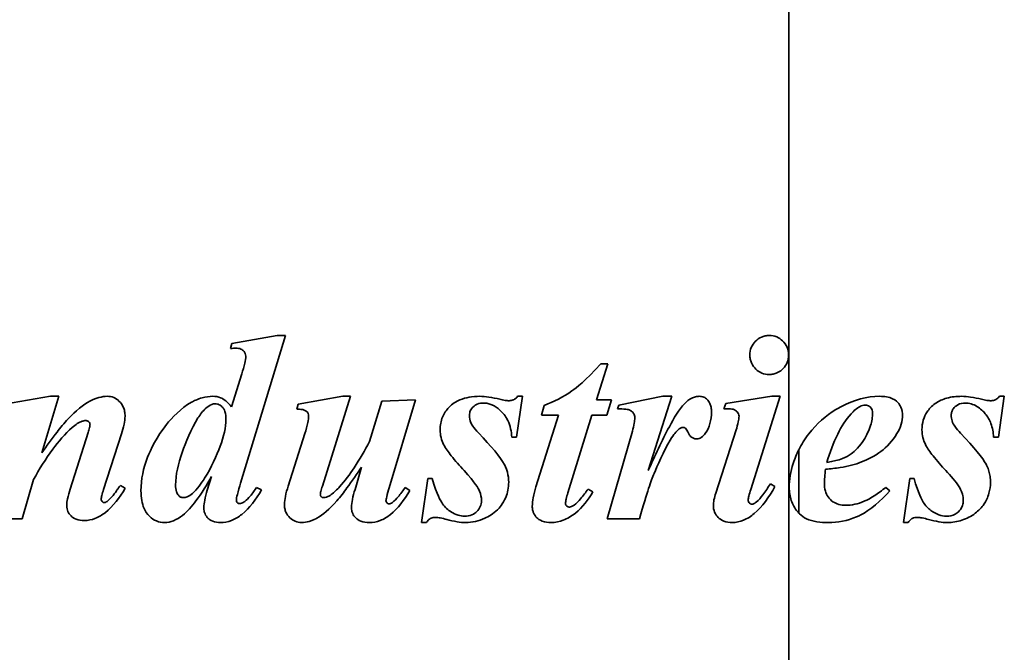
# Model space of a CAD drawing. Header units: millimetres. Extents: x 260 to 580, y 182 to 412.
# Tile 5 of 7: x 422 to 504, y 306 to 359. Entities that reach past the tile are written whole.
import ezdxf

# ---------------------------------------------------------------- set-up
doc = ezdxf.new("R2010")
doc.units = ezdxf.units.MM
doc.header["$LTSCALE"] = 2
doc.layers.add('Krawędzie widoczne(ISO)', color=7, linetype='Continuous', lineweight=35, true_color=0x262659)

msp = doc.modelspace()

# ---------------------------------------------------------------- linework, layer by layer
at = {"layer": 'Krawędzie widoczne(ISO)'}
for p, q in [((486.067, 246.9), (486.067, 361.9)), ((439.472, 332.068), (439.374, 331.639)), ((443.271, 332.73), (439.472, 332.068)), ((440.208, 320.365), (443.958, 332.73)), ((443.958, 332.73), (443.271, 332.73)), ((469.987, 327.338), (470.931, 330.352)), ((470.931, 330.352), (470.33, 330.352)), ((440.306, 329.519), (439.448, 326.774)), ((424.301, 327.644), (420.465, 326.982)), ((423.566, 322.901), (424.999, 327.644)), ((424.999, 327.644), (424.301, 327.644)), ((448.749, 327.644), (445.012, 326.982)), ((447.046, 320.132), (449.411, 327.644)), ((449.411, 327.644), (448.749, 327.644)), ((452.034, 327.24), (450.992, 323.857)), ((454.84, 327.338), (452.034, 327.24)), ((452.634, 319.985), (454.84, 327.338)), ((463.296, 324.225), (463.786, 327.644)), ((463.786, 327.644), (463.382, 327.644)), ((471.225, 327.338), (469.987, 327.338)), ((470.845, 326.063), (471.225, 327.338)), ((475.539, 327.644), (471.838, 326.909)), ((474.313, 321.431), (476.274, 327.644)), ((476.274, 327.644), (475.539, 327.644)), ((480.784, 327.031), (480.637, 326.59)), ((484.656, 327.644), (480.784, 327.031)), ((482.879, 319.838), (485.342, 327.644)), ((485.342, 327.644), (484.656, 327.644)), ((503.602, 324.225), (504.092, 327.644)), ((504.092, 327.644), (503.688, 327.644)), ((445.012, 326.982), (444.914, 326.566)), ((465.588, 326.884), (465.379, 326.063)), ((471.838, 326.909), (471.74, 326.59)), ((466.789, 326.063), (464.914, 320.071)), ((465.379, 326.063), (466.789, 326.063)), ((467.585, 319.568), (469.595, 326.063)), ((469.595, 326.063), (470.845, 326.063)), ((427.45, 324.617), (425.943, 319.874)), ((445.588, 324.544), (444.191, 320.12)), ((472.977, 324.715), (470.869, 317.387)), ((481.654, 324.825), (479.963, 319.544)), ((428.737, 319.838), (430.244, 324.495)), ((462.892, 324.225), (463.296, 324.225)), ((503.198, 324.225), (503.602, 324.225)), ((486.895, 317.867), (486.895, 323.156)), ((450.33, 321.725), (449.779, 319.85)), ((421.936, 317.387), (422.892, 320.671)), ((437.769, 320.928), (437.414, 319.801)), ((455.882, 320.769), (455.342, 317.08)), ((456.237, 320.769), (455.882, 320.769)), ((496.188, 320.769), (495.649, 317.08)), ((496.543, 320.769), (496.188, 320.769)), ((430.563, 319.948), (430.146, 320.193)), ((441.948, 319.813), (441.543, 320.021)), ((454.362, 319.764), (453.982, 320.021)), ((469.668, 319.642), (469.276, 319.887)), ((484.901, 320.095), (484.521, 320.328)), ((494.509, 319.74), (494.178, 320.021)), ((419.105, 317.387), (421.936, 317.387)), ((470.869, 317.387), (473.578, 317.387)), ((455.342, 317.08), (455.747, 317.08)), ((495.649, 317.08), (496.053, 317.08))]:
    msp.add_line(p, q, dxfattribs=at)
for points, knots in [([(484.423, 332.73), (484.311, 332.73), (484.199, 332.72), (483.982, 332.677), (483.879, 332.645), (483.592, 332.52), (483.42, 332.4), (483.119, 332.087), (483.005, 331.921), (482.843, 331.531), (482.806, 331.318), (482.806, 331.1)], [-0.2705875, -0.2705875, -0.2705875, -0.2705875, -0.2324986, -0.2324986, -0.1959224, -0.1959224, -0.1266498, -0.1266498, -0.0655334, -0.0655334, 0, 0, 0, 0]), ([(486.053, 331.1), (486.053, 331.214), (486.043, 331.327), (486, 331.546), (485.968, 331.65), (485.834, 331.961), (485.701, 332.137), (485.407, 332.421), (485.244, 332.532), (484.856, 332.693), (484.643, 332.73), (484.423, 332.73)], [-0.2497224, -0.2497224, -0.2497224, -0.2497224, -0.2185665, -0.2185665, -0.1886081, -0.1886081, -0.125867, -0.125867, -0.0657507, -0.0657507, 0, 0, 0, 0]), ([(439.374, 331.639), (439.453, 331.65), (439.534, 331.66), (439.68, 331.672), (439.749, 331.676), (439.816, 331.676)], [-0.04393338, -0.04393338, -0.04393338, -0.04393338, -0.0200449, -0.0200449, 0, 0, 0, 0]), ([(439.816, 331.676), (439.888, 331.676), (439.961, 331.67), (440.097, 331.644), (440.161, 331.625), (440.337, 331.548), (440.416, 331.48), (440.521, 331.368), (440.564, 331.306), (440.623, 331.165), (440.637, 331.091), (440.637, 331.014)], [-0.09500446, -0.09500446, -0.09500446, -0.09500446, -0.08154041, -0.08154041, -0.06926072, -0.06926072, -0.0457911, -0.0457911, -0.02303092, -0.02303092, 0, 0, 0, 0]), ([(440.637, 331.014), (440.637, 330.837), (440.599, 330.617), (440.489, 330.123), (440.396, 329.802), (440.306, 329.519)], [-0.1514235, -0.1514235, -0.1514235, -0.1514235, -0.0890625, -0.0890625, 0, 0, 0, 0]), ([(470.33, 330.352), (469.017, 328.902), (468.275, 328.342), (467.211, 327.592), (466.407, 327.197), (465.588, 326.884)], [-0.3903069, -0.3903069, -0.3903069, -0.3903069, -0.2631193, -0.2631193, 0, 0, 0, 0]), ([(482.806, 331.1), (482.806, 330.986), (482.816, 330.872), (482.86, 330.653), (482.893, 330.549), (483.034, 330.226), (483.175, 330.051), (483.461, 329.778), (483.625, 329.666), (484.006, 329.507), (484.212, 329.47), (484.423, 329.47)], [-0.2362142, -0.2362142, -0.2362142, -0.2362142, -0.2087291, -0.2087291, -0.182273, -0.182273, -0.123905, -0.123905, -0.0635215, -0.0635215, 0, 0, 0, 0]), ([(484.423, 329.47), (484.537, 329.47), (484.65, 329.48), (484.868, 329.524), (484.972, 329.556), (485.32, 329.707), (485.494, 329.862), (485.743, 330.122), (485.856, 330.287), (486.016, 330.673), (486.053, 330.884), (486.053, 331.1)], [-0.2116776, -0.2116776, -0.2116776, -0.2116776, -0.1918862, -0.1918862, -0.1728365, -0.1728365, -0.1256208, -0.1256208, -0.064899, -0.064899, 0, 0, 0, 0]), ([(429.056, 327.644), (428.819, 327.644), (428.584, 327.607), (427.998, 327.446), (427.712, 327.301), (427.046, 326.96), (426.415, 326.423), (425.759, 325.745)], [-0.3734194, -0.3734194, -0.3734194, -0.3734194, -0.3382784, -0.3382784, -0.2831867, -0.2831867, 0, 0, 0, 0]), ([(430.539, 325.977), (430.539, 326.113), (430.527, 326.249), (430.478, 326.506), (430.442, 326.627), (430.31, 326.928), (430.193, 327.097), (429.905, 327.372), (429.76, 327.471), (429.423, 327.612), (429.242, 327.644), (429.056, 327.644)], [-0.2604942, -0.2604942, -0.2604942, -0.2604942, -0.2163297, -0.2163297, -0.1753634, -0.1753634, -0.109322, -0.109322, -0.0559933, -0.0559933, 0, 0, 0, 0]), ([(437.892, 327.644), (437.59, 327.644), (437.293, 327.6), (436.61, 327.412), (436.284, 327.251), (435.222, 326.671), (434.441, 325.833), (433.194, 324.28), (432.67, 323.158), (432.07, 321.648), (431.874, 320.705), (431.874, 319.727)], [-0.631533, -0.631533, -0.631533, -0.631533, -0.6146819, -0.6146819, -0.5919295, -0.5919295, -0.4875929, -0.4875929, -0.2932344, -0.2932344, 0, 0, 0, 0]), ([(437.303, 326.651), (437.447, 326.778), (437.614, 326.897), (437.888, 326.998), (437.987, 327.019), (438.088, 327.019)], [-0.08778703, -0.08778703, -0.08778703, -0.08778703, -0.03025227, -0.03025227, 0, 0, 0, 0]), ([(439.448, 326.774), (439.3, 326.942), (439.131, 327.117), (438.795, 327.392), (438.661, 327.469), (438.327, 327.608), (438.112, 327.644), (437.892, 327.644)], [-0.1541819, -0.1541819, -0.1541819, -0.1541819, -0.1086805, -0.1086805, -0.0660616, -0.0660616, 0, 0, 0, 0]), ([(438.088, 327.019), (438.146, 327.019), (438.203, 327.013), (438.316, 326.986), (438.37, 326.967), (438.534, 326.885), (438.63, 326.802), (438.75, 326.663), (438.833, 326.561), (438.962, 326.162), (438.982, 325.933), (438.982, 325.72)], [-0.3822469, -0.3822469, -0.3822469, -0.3822469, -0.3204259, -0.3204259, -0.2591215, -0.2591215, -0.1253176, -0.1253176, -0.0637858, -0.0637858, 0, 0, 0, 0]), ([(460.208, 327.644), (459.909, 327.644), (459.607, 327.622), (459.051, 327.522), (458.794, 327.45), (458.229, 327.209), (457.922, 327.013), (457.409, 326.484), (457.226, 326.214), (456.959, 325.571), (456.899, 325.215), (456.899, 324.85)], [-0.5280186, -0.5280186, -0.5280186, -0.5280186, -0.4236021, -0.4236021, -0.3306328, -0.3306328, -0.2087673, -0.2087673, -0.109544, -0.109544, 0, 0, 0, 0]), ([(459.35, 326.063), (459.35, 326.127), (459.356, 326.19), (459.38, 326.314), (459.399, 326.373), (459.475, 326.549), (459.551, 326.654), (459.775, 326.875), (459.907, 326.945), (460.173, 327.053), (460.349, 327.08), (460.526, 327.08)], [-0.1314403, -0.1314403, -0.1314403, -0.1314403, -0.1201306, -0.1201306, -0.1091286, -0.1091286, -0.0860748, -0.0860748, -0.0532985, -0.0532985, 0, 0, 0, 0]), ([(461.887, 327.399), (461.587, 327.473), (461.276, 327.538), (460.721, 327.619), (460.46, 327.644), (460.208, 327.644)], [-0.1683019, -0.1683019, -0.1683019, -0.1683019, -0.0756802, -0.0756802, 0, 0, 0, 0]), ([(460.526, 327.08), (460.647, 327.08), (460.766, 327.068), (461.004, 327.018), (461.12, 326.98), (461.481, 326.824), (461.704, 326.666), (462.27, 326.149), (462.458, 325.822), (462.764, 325.176), (462.861, 324.701), (462.892, 324.225)], [-0.2880912, -0.2880912, -0.2880912, -0.2880912, -0.2707737, -0.2707737, -0.2531532, -0.2531532, -0.214338, -0.214338, -0.1429956, -0.1429956, 0, 0, 0, 0]), ([(462.683, 327.276), (462.57, 327.276), (462.448, 327.29), (462.188, 327.33), (462.033, 327.363), (461.887, 327.399)], [-0.07875493, -0.07875493, -0.07875493, -0.07875493, -0.04507721, -0.04507721, 0, 0, 0, 0]), ([(463.382, 327.644), (463.332, 327.576), (463.274, 327.513), (463.148, 327.409), (463.081, 327.369), (462.905, 327.295), (462.796, 327.276), (462.683, 327.276)], [-0.08274163, -0.08274163, -0.08274163, -0.08274163, -0.0573424, -0.0573424, -0.03369826, -0.03369826, 0, 0, 0, 0]), ([(477.328, 327.019), (476.907, 326.583), (476.43, 325.766), (475.465, 323.976), (474.825, 322.59), (474.313, 321.431)], [-0.6048118, -0.6048118, -0.6048118, -0.6048118, -0.3801535, -0.3801535, 0, 0, 0, 0]), ([(478.578, 327.644), (478.469, 327.644), (478.362, 327.631), (478.147, 327.578), (478.041, 327.538), (477.71, 327.373), (477.506, 327.204), (477.328, 327.019)], [-0.143511, -0.143511, -0.143511, -0.143511, -0.1109006, -0.1109006, -0.0771003, -0.0771003, 0, 0, 0, 0]), ([(479.595, 326.345), (479.595, 326.473), (479.586, 326.603), (479.544, 326.839), (479.514, 326.947), (479.4, 327.211), (479.314, 327.314), (479.159, 327.465), (479.065, 327.529), (478.837, 327.623), (478.709, 327.644), (478.578, 327.644)], [-0.1455186, -0.1455186, -0.1455186, -0.1455186, -0.12344, -0.12344, -0.1042322, -0.1042322, -0.073926, -0.073926, -0.0392503, -0.0392503, 0, 0, 0, 0]), ([(493.688, 327.644), (492.58, 327.644), (491.506, 327.341), (490.31, 326.708), (490.156, 326.62), (489.181, 326.029), (488.401, 325.373), (487.397, 324.062), (487.118, 323.598), (486.895, 323.156)], [-0.8479152, -0.8479152, -0.8479152, -0.8479152, -0.5350498, -0.5350498, -0.4875866, -0.4875866, -0.2230972, -0.2230972, -0.0862994, -0.0862994, -0.0862994, -0.0862994]), ([(495.575, 326.088), (495.575, 326.179), (495.569, 326.27), (495.541, 326.446), (495.52, 326.53), (495.436, 326.773), (495.354, 326.912), (495.164, 327.148), (495.014, 327.309), (494.435, 327.591), (494.062, 327.644), (493.688, 327.644)], [-0.5632281, -0.5632281, -0.5632281, -0.5632281, -0.4944779, -0.4944779, -0.4273413, -0.4273413, -0.2909812, -0.2909812, -0.1587182, -0.1587182, 0, 0, 0, 0]), ([(500.514, 327.644), (500.102, 327.644), (499.677, 327.603), (498.936, 327.398), (498.602, 327.253), (498.027, 326.831), (497.801, 326.587), (497.502, 326.139), (497.392, 325.913), (497.241, 325.4), (497.205, 325.13), (497.205, 324.85)], [-0.5203998, -0.5203998, -0.5203998, -0.5203998, -0.3828327, -0.3828327, -0.2688061, -0.2688061, -0.1667501, -0.1667501, -0.0839873, -0.0839873, 0, 0, 0, 0]), ([(499.656, 326.063), (499.656, 326.114), (499.66, 326.165), (499.675, 326.264), (499.687, 326.312), (499.735, 326.458), (499.784, 326.544), (499.917, 326.723), (500.035, 326.841), (500.399, 327.041), (500.618, 327.08), (500.833, 327.08)], [-0.2714717, -0.2714717, -0.2714717, -0.2714717, -0.2460131, -0.2460131, -0.2206939, -0.2206939, -0.1657494, -0.1657494, -0.0909283, -0.0909283, 0, 0, 0, 0]), ([(502.193, 327.399), (501.892, 327.473), (501.581, 327.538), (501.027, 327.619), (500.766, 327.644), (500.514, 327.644)], [-0.2365569, -0.2365569, -0.2365569, -0.2365569, -0.1067896, -0.1067896, 0, 0, 0, 0]), ([(500.833, 327.08), (500.997, 327.08), (501.16, 327.057), (501.484, 326.963), (501.641, 326.892), (502.091, 326.619), (502.341, 326.374), (502.696, 325.947), (502.853, 325.676), (503.101, 325.006), (503.172, 324.623), (503.198, 324.225)], [-0.4102138, -0.4102138, -0.4102138, -0.4102138, -0.3640041, -0.3640041, -0.3174728, -0.3174728, -0.2267256, -0.2267256, -0.1198881, -0.1198881, 0, 0, 0, 0]), ([(502.99, 327.276), (502.877, 327.276), (502.755, 327.29), (502.495, 327.33), (502.34, 327.363), (502.193, 327.399)], [-0.1107015, -0.1107015, -0.1107015, -0.1107015, -0.063168, -0.063168, 0, 0, 0, 0]), ([(503.688, 327.644), (503.644, 327.583), (503.596, 327.53), (503.491, 327.437), (503.436, 327.399), (503.254, 327.303), (503.122, 327.276), (502.99, 327.276)], [-0.1085809, -0.1085809, -0.1085809, -0.1085809, -0.0824196, -0.0824196, -0.0563222, -0.0563222, 0, 0, 0, 0]), ([(434.767, 320.205), (434.767, 321.073), (434.997, 322.031), (435.583, 323.725), (436.079, 324.953), (436.822, 326.117), (437.049, 326.424), (437.303, 326.651)], [-0.7931199, -0.7931199, -0.7931199, -0.7931199, -0.4160174, -0.4160174, -0.1023195, -0.1023195, 0, 0, 0, 0]), ([(444.914, 326.566), (445.047, 326.566), (445.204, 326.561), (445.446, 326.525), (445.517, 326.502), (445.651, 326.435), (445.711, 326.395), (445.814, 326.289), (445.842, 326.237), (445.883, 326.136), (445.894, 326.07), (445.894, 326.002)], [-0.0729486, -0.0729486, -0.0729486, -0.0729486, -0.05739529, -0.05739529, -0.0445564, -0.0445564, -0.03272107, -0.03272107, -0.02030351, -0.02030351, 0, 0, 0, 0]), ([(471.74, 326.59), (471.949, 326.59), (472.221, 326.585), (472.586, 326.543), (472.683, 326.519), (472.868, 326.432), (472.947, 326.377), (473.071, 326.248), (473.109, 326.187), (473.173, 326.018), (473.186, 325.91), (473.186, 325.806)], [-0.1527813, -0.1527813, -0.1527813, -0.1527813, -0.1115019, -0.1115019, -0.0814915, -0.0814915, -0.0542946, -0.0542946, -0.0312421, -0.0312421, 0, 0, 0, 0]), ([(479.08, 324.544), (479.255, 324.794), (479.382, 325.068), (479.558, 325.681), (479.595, 326.013), (479.595, 326.345)], [-0.1912572, -0.1912572, -0.1912572, -0.1912572, -0.0996119, -0.0996119, 0, 0, 0, 0]), ([(480.637, 326.59), (480.713, 326.594), (480.79, 326.597), (480.932, 326.601), (481, 326.602), (481.066, 326.602)], [-0.04264968, -0.04264968, -0.04264968, -0.04264968, -0.01977243, -0.01977243, 0, 0, 0, 0]), ([(481.066, 326.602), (481.146, 326.602), (481.228, 326.596), (481.377, 326.568), (481.446, 326.548), (481.618, 326.47), (481.69, 326.408), (481.792, 326.297), (481.833, 326.239), (481.886, 326.111), (481.899, 326.045), (481.899, 325.977)], [-0.09651136, -0.09651136, -0.09651136, -0.09651136, -0.08008407, -0.08008407, -0.06556902, -0.06556902, -0.04166378, -0.04166378, -0.02042714, -0.02042714, 0, 0, 0, 0]), ([(493.075, 326.247), (493.075, 326.074), (493.06, 325.903), (493.002, 325.552), (492.957, 325.373), (492.762, 324.757), (492.558, 324.362), (492.011, 323.428), (491.585, 323.054), (490.888, 322.536), (490.393, 322.29), (489.24, 322.117)], [-1.144438, -1.144438, -1.144438, -1.144438, -1.093114, -1.093114, -1.037066, -1.037066, -0.892517, -0.892517, -0.492057, -0.492057, 0, 0, 0, 0]), ([(489.24, 322.117), (489.486, 322.943), (489.786, 323.754), (490.47, 325.119), (490.84, 325.697), (491.274, 326.173)], [-0.5020267, -0.5020267, -0.5020267, -0.5020267, -0.2329896, -0.2329896, 0, 0, 0, 0]), ([(491.274, 326.173), (491.498, 326.422), (491.757, 326.66), (492.166, 326.865), (492.313, 326.909), (492.463, 326.909)], [-0.1843881, -0.1843881, -0.1843881, -0.1843881, -0.0632908, -0.0632908, 0, 0, 0, 0]), ([(492.463, 326.909), (492.527, 326.909), (492.592, 326.901), (492.712, 326.866), (492.767, 326.84), (492.853, 326.78), (492.91, 326.735), (492.997, 326.609), (493.025, 326.551), (493.066, 326.409), (493.075, 326.329), (493.075, 326.247)], [-0.1787696, -0.1787696, -0.1787696, -0.1787696, -0.1252055, -0.1252055, -0.0770811, -0.0770811, -0.0460279, -0.0460279, -0.0245701, -0.0245701, 0, 0, 0, 0]), ([(425.759, 325.745), (425.46, 325.425), (425.113, 324.989), (424.424, 324.096), (423.967, 323.467), (423.566, 322.901)], [-0.3370618, -0.3370618, -0.3370618, -0.3370618, -0.2082179, -0.2082179, 0, 0, 0, 0]), ([(426.127, 325.034), (426.413, 325.283), (426.69, 325.469), (427.04, 325.588), (427.141, 325.61), (427.242, 325.61)], [-0.1109771, -0.1109771, -0.1109771, -0.1109771, -0.0303299, -0.0303299, 0, 0, 0, 0]), ([(427.242, 325.61), (427.274, 325.61), (427.305, 325.607), (427.365, 325.593), (427.394, 325.583), (427.473, 325.543), (427.511, 325.51), (427.558, 325.46), (427.577, 325.432), (427.603, 325.369), (427.61, 325.337), (427.61, 325.303)], [-0.04171339, -0.04171339, -0.04171339, -0.04171339, -0.03606248, -0.03606248, -0.03060448, -0.03060448, -0.02029974, -0.02029974, -0.01005058, -0.01005058, 0, 0, 0, 0]), ([(430.244, 324.495), (430.333, 324.756), (430.411, 325.03), (430.509, 325.521), (430.539, 325.752), (430.539, 325.977)], [-0.150324, -0.150324, -0.150324, -0.150324, -0.0675111, -0.0675111, 0, 0, 0, 0]), ([(438.982, 325.72), (438.982, 325.049), (438.786, 324.267), (438.216, 322.717), (437.748, 321.656), (436.918, 320.336), (436.573, 319.871), (436.176, 319.519)], [-0.8060535, -0.8060535, -0.8060535, -0.8060535, -0.4691789, -0.4691789, -0.1591498, -0.1591498, 0, 0, 0, 0]), ([(445.894, 326.002), (445.894, 325.857), (445.861, 325.654), (445.757, 325.158), (445.668, 324.826), (445.588, 324.544)], [-0.1511816, -0.1511816, -0.1511816, -0.1511816, -0.0881669, -0.0881669, 0, 0, 0, 0]), ([(460.134, 324.556), (459.645, 325.069), (459.525, 325.312), (459.389, 325.637), (459.35, 325.846), (459.35, 326.063)], [-0.1056469, -0.1056469, -0.1056469, -0.1056469, -0.0651346, -0.0651346, 0, 0, 0, 0]), ([(473.186, 325.806), (473.186, 325.702), (473.163, 325.551), (473.092, 325.181), (473.031, 324.928), (472.977, 324.715)], [-0.112283, -0.112283, -0.112283, -0.112283, -0.0659778, -0.0659778, 0, 0, 0, 0]), ([(481.899, 325.977), (481.899, 325.833), (481.872, 325.662), (481.791, 325.278), (481.722, 325.04), (481.654, 324.825)], [-0.1174349, -0.1174349, -0.1174349, -0.1174349, -0.067618, -0.067618, 0, 0, 0, 0]), ([(495.11, 324.519), (495.257, 324.76), (495.385, 325.029), (495.538, 325.57), (495.575, 325.824), (495.575, 326.088)], [-0.1748317, -0.1748317, -0.1748317, -0.1748317, -0.0791018, -0.0791018, 0, 0, 0, 0]), ([(500.441, 324.556), (500.282, 324.722), (500.092, 324.934), (499.863, 325.259), (499.78, 325.401), (499.678, 325.746), (499.656, 325.901), (499.656, 326.063)], [-0.2136309, -0.2136309, -0.2136309, -0.2136309, -0.1120924, -0.1120924, -0.0484951, -0.0484951, 0, 0, 0, 0]), ([(422.892, 320.671), (423.363, 321.54), (423.895, 322.413), (424.969, 323.86), (425.517, 324.496), (426.127, 325.034)], [-0.5410213, -0.5410213, -0.5410213, -0.5410213, -0.2438956, -0.2438956, 0, 0, 0, 0]), ([(427.61, 325.303), (427.61, 325.219), (427.592, 325.117), (427.539, 324.889), (427.494, 324.745), (427.45, 324.617)], [-0.07008791, -0.07008791, -0.07008791, -0.07008791, -0.04067402, -0.04067402, 0, 0, 0, 0]), ([(456.899, 324.85), (456.899, 324.627), (456.921, 324.405), (457.021, 323.983), (457.094, 323.786), (457.193, 323.6)], [-0.1302216, -0.1302216, -0.1302216, -0.1302216, -0.0633391, -0.0633391, 0, 0, 0, 0]), ([(462.634, 320.45), (462.634, 320.736), (462.599, 321.018), (462.432, 321.646), (462.302, 321.89), (461.975, 322.512), (461.125, 323.496), (460.134, 324.556)], [-0.5496379, -0.5496379, -0.5496379, -0.5496379, -0.4993635, -0.4993635, -0.435213, -0.435213, 0, 0, 0, 0]), ([(473.578, 317.387), (474.25, 319.783), (474.518, 320.503), (475.026, 321.719), (475.633, 323.136), (476.446, 324.482), (476.662, 324.702), (476.849, 324.882), (476.923, 324.944), (476.997, 324.985)], [-0.2408427, -0.2408427, -0.2408427, -0.2408427, -0.1423866, -0.1423866, -0.0683953, -0.0683953, -0.0251893, -0.0251893, 0, 0, 0, 0]), ([(476.997, 324.985), (477.034, 325.003), (477.073, 325.02), (477.147, 325.04), (477.182, 325.046), (477.217, 325.046)], [-0.02300102, -0.02300102, -0.02300102, -0.02300102, -0.01054711, -0.01054711, 0, 0, 0, 0]), ([(477.217, 325.046), (477.242, 325.046), (477.266, 325.043), (477.314, 325.029), (477.337, 325.019), (477.377, 324.996), (477.399, 324.981), (477.478, 324.91), (477.576, 324.75), (477.731, 324.456), (477.783, 324.356), (477.935, 324.207), (478.003, 324.161), (478.168, 324.093), (478.262, 324.078), (478.357, 324.078)], [-0.4283524, -0.4283524, -0.4283524, -0.4283524, -0.3726332, -0.3726332, -0.3141802, -0.3141802, -0.2677275, -0.2677275, -0.0924054, -0.0924054, -0.0536833, -0.0536833, -0.0285995, -0.0285995, 0, 0, 0, 0]), ([(478.357, 324.078), (478.424, 324.078), (478.49, 324.087), (478.62, 324.127), (478.682, 324.157), (478.876, 324.282), (478.989, 324.41), (479.08, 324.544)], [-0.08928549, -0.08928549, -0.08928549, -0.08928549, -0.06920544, -0.06920544, -0.04851884, -0.04851884, 0, 0, 0, 0]), ([(497.205, 324.85), (497.205, 324.624), (497.228, 324.403), (497.329, 323.975), (497.404, 323.779), (497.499, 323.6)], [-0.1352118, -0.1352118, -0.1352118, -0.1352118, -0.0674239, -0.0674239, 0, 0, 0, 0]), ([(502.941, 320.45), (502.941, 320.612), (502.929, 320.771), (502.884, 321.088), (502.849, 321.242), (502.714, 321.691), (502.603, 321.901), (502.308, 322.462), (501.565, 323.353), (500.441, 324.556)], [-0.7646353, -0.7646353, -0.7646353, -0.7646353, -0.7233212, -0.7233212, -0.6818597, -0.6818597, -0.5981622, -0.5981622, 0, 0, 0, 0]), ([(450.992, 323.857), (450.602, 323.121), (450.171, 322.368), (449.348, 321.122), (448.936, 320.56), (448.492, 320.071)], [-0.4485668, -0.4485668, -0.4485668, -0.4485668, -0.1981582, -0.1981582, 0, 0, 0, 0]), ([(491.311, 321.872), (492.537, 322.206), (493.341, 322.709), (494.278, 323.412), (494.732, 323.901), (495.11, 324.519)], [-0.44997, -0.44997, -0.44997, -0.44997, -0.2450555, -0.2450555, 0, 0, 0, 0]), ([(457.193, 323.6), (457.348, 323.304), (457.582, 322.976), (458.149, 322.254), (458.536, 321.818), (458.896, 321.431)], [-0.2743039, -0.2743039, -0.2743039, -0.2743039, -0.158668, -0.158668, 0, 0, 0, 0]), ([(486.895, 323.156), (486.728, 322.824), (486.562, 322.441), (486.216, 321.367), (486.102, 320.696), (486.102, 320.009)], [-0.3386009, -0.3386009, -0.3386009, -0.3386009, -0.2061069, -0.2061069, 0, 0, 0, 0]), ([(497.499, 323.6), (497.657, 323.299), (497.895, 322.967), (498.459, 322.25), (498.849, 321.811), (499.203, 321.431)], [-0.320466, -0.320466, -0.320466, -0.320466, -0.1883813, -0.1883813, 0, 0, 0, 0]), ([(448.259, 318.906), (448.532, 319.215), (448.862, 319.653), (449.506, 320.529), (449.947, 321.163), (450.33, 321.725)], [-0.3247992, -0.3247992, -0.3247992, -0.3247992, -0.2041363, -0.2041363, 0, 0, 0, 0]), ([(458.896, 321.431), (459.859, 320.381), (460.087, 319.968), (460.301, 319.441), (460.355, 319.179), (460.355, 318.906)], [-0.1706382, -0.1706382, -0.1706382, -0.1706382, -0.0816881, -0.0816881, 0, 0, 0, 0]), ([(489.043, 320.352), (489.043, 320.526), (489.054, 320.71), (489.086, 321.1), (489.112, 321.326), (489.142, 321.541)], [-0.1178805, -0.1178805, -0.1178805, -0.1178805, -0.065804, -0.065804, 0, 0, 0, 0]), ([(489.142, 321.541), (489.543, 321.574), (489.964, 321.618), (490.673, 321.726), (491.005, 321.789), (491.311, 321.872)], [-0.3033639, -0.3033639, -0.3033639, -0.3033639, -0.132159, -0.132159, 0, 0, 0, 0]), ([(499.203, 321.431), (499.583, 321.016), (500.05, 320.483), (500.366, 319.985), (500.498, 319.765), (500.634, 319.286), (500.661, 319.1), (500.661, 318.906)], [-0.5760584, -0.5760584, -0.5760584, -0.5760584, -0.1548533, -0.1548533, -0.0580329, -0.0580329, 0, 0, 0, 0]), ([(435.355, 317.681), (435.747, 317.989), (436.131, 318.437), (436.938, 319.522), (437.386, 320.253), (437.769, 320.928)], [-0.4043017, -0.4043017, -0.4043017, -0.4043017, -0.2329621, -0.2329621, 0, 0, 0, 0]), ([(458.945, 317.607), (458.762, 317.607), (458.582, 317.639), (458.19, 317.764), (457.995, 317.866), (457.551, 318.137), (457.304, 318.365), (456.92, 318.895), (456.644, 319.372), (456.237, 320.769)], [-1.363936, -1.363936, -1.363936, -1.363936, -1.164611, -1.164611, -0.916809, -0.916809, -0.436536, -0.436536, 0, 0, 0, 0]), ([(459.031, 317.08), (459.307, 317.08), (459.58, 317.11), (460.123, 317.231), (460.386, 317.321), (460.953, 317.582), (461.345, 317.806), (461.826, 318.281), (462.145, 318.621), (462.55, 319.588), (462.634, 320.011), (462.634, 320.45)], [-1.565034, -1.565034, -1.565034, -1.565034, -1.181596, -1.181596, -0.793056, -0.793056, -0.314645, -0.314645, -0.131837, -0.131837, 0, 0, 0, 0]), ([(499.252, 317.607), (499.036, 317.607), (498.822, 317.652), (498.39, 317.813), (498.154, 317.941), (497.709, 318.273), (497.492, 318.5), (497.17, 319.012), (496.916, 319.49), (496.543, 320.769)], [-1.818058, -1.818058, -1.818058, -1.818058, -1.393995, -1.393995, -0.943185, -0.943185, -0.415038, -0.415038, 0, 0, 0, 0]), ([(499.338, 317.08), (499.746, 317.08), (500.15, 317.145), (500.924, 317.406), (501.32, 317.604), (501.934, 318.064), (502.189, 318.318), (502.548, 318.864), (502.705, 319.173), (502.896, 319.826), (502.941, 320.132), (502.941, 320.45)], [-0.8018296, -0.8018296, -0.8018296, -0.8018296, -0.583778, -0.583778, -0.3768681, -0.3768681, -0.2122458, -0.2122458, -0.0954341, -0.0954341, 0, 0, 0, 0]), ([(425.943, 319.874), (425.864, 319.617), (425.785, 319.333), (425.695, 318.888), (425.661, 318.675), (425.661, 318.49)], [-0.1371871, -0.1371871, -0.1371871, -0.1371871, -0.0556185, -0.0556185, 0, 0, 0, 0]), ([(427.132, 317.252), (427.439, 317.252), (427.735, 317.311), (428.336, 317.541), (428.626, 317.718), (429.531, 318.429), (430.088, 319.163), (430.563, 319.948)], [-0.4924265, -0.4924265, -0.4924265, -0.4924265, -0.3888246, -0.3888246, -0.2752162, -0.2752162, 0, 0, 0, 0]), ([(428.541, 319.041), (428.541, 319.118), (428.567, 319.239), (428.63, 319.493), (428.687, 319.682), (428.737, 319.838)], [-0.07774042, -0.07774042, -0.07774042, -0.07774042, -0.04913916, -0.04913916, 0, 0, 0, 0]), ([(429.828, 319.74), (429.704, 319.563), (429.57, 319.389), (429.305, 319.092), (429.173, 318.96), (429.031, 318.845)], [-0.1193641, -0.1193641, -0.1193641, -0.1193641, -0.0547211, -0.0547211, 0, 0, 0, 0]), ([(430.146, 320.193), (430.085, 320.107), (430.017, 320.013), (429.916, 319.869), (429.867, 319.799), (429.828, 319.74)], [-0.05341592, -0.05341592, -0.05341592, -0.05341592, -0.02135259, -0.02135259, 0, 0, 0, 0]), ([(431.874, 319.727), (431.874, 319.46), (431.892, 319.188), (431.978, 318.699), (432.04, 318.475), (432.23, 318.037), (432.373, 317.805), (432.77, 317.424), (432.954, 317.299), (433.38, 317.121), (433.61, 317.08), (433.847, 317.08)], [-0.4325508, -0.4325508, -0.4325508, -0.4325508, -0.3270563, -0.3270563, -0.236351, -0.236351, -0.1385376, -0.1385376, -0.0711591, -0.0711591, 0, 0, 0, 0]), ([(435.379, 319.164), (435.346, 319.164), (435.313, 319.168), (435.247, 319.184), (435.215, 319.196), (435.117, 319.248), (435.057, 319.3), (434.916, 319.462), (434.869, 319.565), (434.783, 319.826), (434.767, 320.024), (434.767, 320.205)], [-0.1110274, -0.1110274, -0.1110274, -0.1110274, -0.1043103, -0.1043103, -0.09747, -0.09747, -0.082048, -0.082048, -0.0543257, -0.0543257, 0, 0, 0, 0]), ([(437.414, 319.801), (437.334, 319.526), (437.256, 319.227), (437.165, 318.748), (437.132, 318.52), (437.132, 318.318)], [-0.1470798, -0.1470798, -0.1470798, -0.1470798, -0.0607175, -0.0607175, 0, 0, 0, 0]), ([(438.517, 317.08), (438.833, 317.08), (439.139, 317.139), (439.753, 317.372), (440.045, 317.551), (440.951, 318.273), (441.493, 319.015), (441.948, 319.813)], [-0.4969421, -0.4969421, -0.4969421, -0.4969421, -0.3903905, -0.3903905, -0.2755077, -0.2755077, 0, 0, 0, 0]), ([(439.852, 318.955), (439.852, 319.041), (439.885, 319.208), (440.014, 319.72), (440.121, 320.082), (440.208, 320.365)], [-0.1563709, -0.1563709, -0.1563709, -0.1563709, -0.0885754, -0.0885754, 0, 0, 0, 0]), ([(441.543, 320.021), (441.382, 319.777), (441.197, 319.517), (440.865, 319.123), (440.708, 318.96), (440.551, 318.845)], [-0.1360188, -0.1360188, -0.1360188, -0.1360188, -0.0584512, -0.0584512, 0, 0, 0, 0]), ([(444.191, 320.12), (444.099, 319.844), (444.011, 319.547), (443.907, 319.05), (443.872, 318.816), (443.872, 318.6)], [-0.1525634, -0.1525634, -0.1525634, -0.1525634, -0.0649468, -0.0649468, 0, 0, 0, 0]), ([(446.874, 319.409), (446.874, 319.483), (446.893, 319.584), (446.951, 319.831), (447.001, 319.993), (447.046, 320.132)], [-0.07557378, -0.07557378, -0.07557378, -0.07557378, -0.04384669, -0.04384669, 0, 0, 0, 0]), ([(448.492, 320.071), (448.284, 319.845), (448.033, 319.597), (447.663, 319.334), (447.527, 319.253), (447.314, 319.18), (447.235, 319.164), (447.156, 319.164)], [-0.1603226, -0.1603226, -0.1603226, -0.1603226, -0.0674922, -0.0674922, -0.0236637, -0.0236637, 0, 0, 0, 0]), ([(449.779, 319.85), (449.692, 319.579), (449.613, 319.292), (449.516, 318.797), (449.485, 318.564), (449.485, 318.343)], [-0.151763, -0.151763, -0.151763, -0.151763, -0.0663501, -0.0663501, 0, 0, 0, 0]), ([(450.967, 317.08), (451.28, 317.08), (451.582, 317.138), (452.188, 317.367), (452.477, 317.543), (453.374, 318.251), (453.911, 318.98), (454.362, 319.764)], [-0.48989, -0.48989, -0.48989, -0.48989, -0.3847761, -0.3847761, -0.2714638, -0.2714638, 0, 0, 0, 0]), ([(452.365, 318.906), (452.365, 318.954), (452.389, 319.073), (452.488, 319.469), (452.571, 319.765), (452.634, 319.985)], [-0.1202373, -0.1202373, -0.1202373, -0.1202373, -0.0685354, -0.0685354, 0, 0, 0, 0]), ([(453.982, 320.021), (453.8, 319.762), (453.591, 319.479), (453.237, 319.064), (453.072, 318.89), (452.916, 318.771)], [-0.1404729, -0.1404729, -0.1404729, -0.1404729, -0.0586963, -0.0586963, 0, 0, 0, 0]), ([(464.914, 320.071), (464.823, 319.775), (464.741, 319.462), (464.64, 318.922), (464.607, 318.668), (464.607, 318.428)], [-0.1649419, -0.1649419, -0.1649419, -0.1649419, -0.0719967, -0.0719967, 0, 0, 0, 0]), ([(466.188, 317.08), (466.537, 317.08), (466.875, 317.153), (467.528, 317.406), (467.893, 317.608), (468.822, 318.345), (469.294, 318.99), (469.668, 319.642)], [-0.4836352, -0.4836352, -0.4836352, -0.4836352, -0.354962, -0.354962, -0.2253843, -0.2253843, 0, 0, 0, 0]), ([(469.276, 319.887), (469.083, 319.612), (468.866, 319.325), (468.484, 318.887), (468.294, 318.69), (468.1, 318.539)], [-0.1752937, -0.1752937, -0.1752937, -0.1752937, -0.0739701, -0.0739701, 0, 0, 0, 0]), ([(481.335, 317.08), (481.657, 317.08), (481.968, 317.146), (482.596, 317.404), (482.898, 317.604), (483.841, 318.401), (484.417, 319.225), (484.901, 320.095)], [-0.5295718, -0.5295718, -0.5295718, -0.5295718, -0.4199733, -0.4199733, -0.2986026, -0.2986026, 0, 0, 0, 0]), ([(482.671, 318.968), (482.671, 319.044), (482.692, 319.16), (482.765, 319.464), (482.826, 319.668), (482.879, 319.838)], [-0.09312181, -0.09312181, -0.09312181, -0.09312181, -0.05341871, -0.05341871, 0, 0, 0, 0]), ([(484.521, 320.328), (484.329, 320.015), (484.109, 319.68), (483.73, 319.186), (483.539, 318.961), (483.345, 318.796)], [-0.1878183, -0.1878183, -0.1878183, -0.1878183, -0.0765433, -0.0765433, 0, 0, 0, 0]), ([(486.102, 320.009), (486.102, 319.642), (486.155, 319.281), (486.391, 318.59), (486.565, 318.277), (486.816, 317.959), (486.851, 317.916), (486.895, 317.867)], [-0.7114399, -0.7114399, -0.7114399, -0.7114399, -0.4119095, -0.4119095, -0.1167203, -0.1167203, -0.081541, -0.081541, -0.081541, -0.081541]), ([(490.808, 318.526), (490.617, 318.526), (490.424, 318.548), (490.072, 318.648), (489.91, 318.721), (489.611, 318.929), (489.469, 319.066), (489.258, 319.374), (489.181, 319.533), (489.069, 319.918), (489.043, 320.133), (489.043, 320.352)], [-0.3467157, -0.3467157, -0.3467157, -0.3467157, -0.2659376, -0.2659376, -0.194718, -0.194718, -0.1247251, -0.1247251, -0.065932, -0.065932, 0, 0, 0, 0]), ([(489.362, 317.08), (490.162, 317.08), (490.957, 317.218), (491.827, 317.595), (491.929, 317.643), (492.925, 318.149), (493.764, 318.901), (494.509, 319.74)], [-0.7726802, -0.7726802, -0.7726802, -0.7726802, -0.4485655, -0.4485655, -0.4040625, -0.4040625, 0, 0, 0, 0]), ([(494.178, 320.021), (493.866, 319.769), (493.539, 319.525), (492.802, 319.05), (492.523, 318.922), (491.861, 318.641), (491.34, 318.526), (490.808, 318.526)], [-0.3468453, -0.3468453, -0.3468453, -0.3468453, -0.2930922, -0.2930922, -0.2257469, -0.2257469, 0, 0, 0, 0]), ([(428.798, 318.747), (428.784, 318.747), (428.769, 318.749), (428.74, 318.757), (428.725, 318.763), (428.677, 318.789), (428.647, 318.817), (428.599, 318.869), (428.577, 318.901), (428.548, 318.97), (428.541, 319.005), (428.541, 319.041)], [-0.0397436, -0.0397436, -0.0397436, -0.0397436, -0.03611098, -0.03611098, -0.03224237, -0.03224237, -0.02243583, -0.02243583, -0.01085752, -0.01085752, 0, 0, 0, 0]), ([(429.031, 318.845), (428.991, 318.813), (428.946, 318.784), (428.866, 318.754), (428.832, 318.747), (428.798, 318.747)], [-0.0256739, -0.0256739, -0.0256739, -0.0256739, -0.01019743, -0.01019743, 0, 0, 0, 0]), ([(436.176, 319.519), (436.046, 319.401), (435.898, 319.298), (435.621, 319.188), (435.502, 319.164), (435.379, 319.164)], [-0.08952892, -0.08952892, -0.08952892, -0.08952892, -0.03688856, -0.03688856, 0, 0, 0, 0]), ([(440.122, 318.661), (440.106, 318.661), (440.09, 318.663), (440.059, 318.67), (440.044, 318.675), (439.988, 318.7), (439.956, 318.729), (439.908, 318.778), (439.888, 318.807), (439.859, 318.878), (439.852, 318.916), (439.852, 318.955)], [-0.03918523, -0.03918523, -0.03918523, -0.03918523, -0.03578113, -0.03578113, -0.03232434, -0.03232434, -0.02276317, -0.02276317, -0.01182311, -0.01182311, 0, 0, 0, 0]), ([(440.551, 318.845), (440.473, 318.784), (440.384, 318.727), (440.237, 318.673), (440.18, 318.661), (440.122, 318.661)], [-0.04715716, -0.04715716, -0.04715716, -0.04715716, -0.01737907, -0.01737907, 0, 0, 0, 0]), ([(445.306, 317.08), (445.519, 317.08), (445.729, 317.114), (446.252, 317.263), (446.5, 317.398), (447.066, 317.706), (447.634, 318.22), (448.259, 318.906)], [-0.3674908, -0.3674908, -0.3674908, -0.3674908, -0.33269, -0.33269, -0.2785867, -0.2785867, 0, 0, 0, 0]), ([(446.948, 319.249), (446.935, 319.26), (446.923, 319.272), (446.904, 319.298), (446.896, 319.312), (446.879, 319.353), (446.874, 319.38), (446.874, 319.409)], [-0.01828293, -0.01828293, -0.01828293, -0.01828293, -0.01328059, -0.01328059, -0.00848226, -0.00848226, 0, 0, 0, 0]), ([(447.156, 319.164), (447.117, 319.164), (447.079, 319.17), (447.007, 319.2), (446.975, 319.222), (446.948, 319.249)], [-0.02341188, -0.02341188, -0.02341188, -0.02341188, -0.0116781, -0.0116781, 0, 0, 0, 0]), ([(452.622, 318.637), (452.605, 318.637), (452.587, 318.639), (452.554, 318.648), (452.537, 318.654), (452.499, 318.676), (452.469, 318.698), (452.411, 318.769), (452.391, 318.8), (452.37, 318.857), (452.365, 318.881), (452.365, 318.906)], [-0.05758768, -0.05758768, -0.05758768, -0.05758768, -0.04642228, -0.04642228, -0.03509274, -0.03509274, -0.01816288, -0.01816288, -0.00753721, -0.00753721, 0, 0, 0, 0]), ([(452.916, 318.771), (452.866, 318.726), (452.81, 318.685), (452.707, 318.645), (452.665, 318.637), (452.622, 318.637)], [-0.03314115, -0.03314115, -0.03314115, -0.03314115, -0.01293166, -0.01293166, 0, 0, 0, 0]), ([(460.355, 318.906), (460.355, 318.737), (460.325, 318.573), (460.193, 318.26), (460.095, 318.123), (459.88, 317.912), (459.741, 317.799), (459.352, 317.639), (459.15, 317.607), (458.945, 317.607)], [-0.2949623, -0.2949623, -0.2949623, -0.2949623, -0.2108091, -0.2108091, -0.1261067, -0.1261067, -0.0614737, -0.0614737, 0, 0, 0, 0]), ([(467.389, 318.649), (467.389, 318.774), (467.412, 318.916), (467.475, 319.213), (467.53, 319.399), (467.585, 319.568)], [-0.09088489, -0.09088489, -0.09088489, -0.09088489, -0.05350548, -0.05350548, 0, 0, 0, 0]), ([(479.963, 319.544), (479.901, 319.358), (479.845, 319.162), (479.776, 318.819), (479.754, 318.657), (479.754, 318.502)], [-0.1052742, -0.1052742, -0.1052742, -0.1052742, -0.0465433, -0.0465433, 0, 0, 0, 0]), ([(482.977, 318.612), (482.96, 318.612), (482.942, 318.614), (482.907, 318.623), (482.89, 318.629), (482.837, 318.657), (482.804, 318.684), (482.748, 318.745), (482.718, 318.784), (482.68, 318.877), (482.671, 318.921), (482.671, 318.968)], [-0.06038754, -0.06038754, -0.06038754, -0.06038754, -0.05345264, -0.05345264, -0.04631015, -0.04631015, -0.03008169, -0.03008169, -0.01390322, -0.01390322, 0, 0, 0, 0]), ([(483.345, 318.796), (483.31, 318.761), (483.273, 318.729), (483.198, 318.677), (483.16, 318.656), (483.074, 318.622), (483.027, 318.612), (482.977, 318.612)], [-0.0422817, -0.0422817, -0.0422817, -0.0422817, -0.02761048, -0.02761048, -0.01481753, -0.01481753, 0, 0, 0, 0]), ([(500.661, 318.906), (500.661, 318.838), (500.656, 318.771), (500.636, 318.639), (500.622, 318.576), (500.56, 318.384), (500.498, 318.27), (500.348, 318.066), (500.208, 317.906), (499.756, 317.655), (499.502, 317.607), (499.252, 317.607)], [-0.3905153, -0.3905153, -0.3905153, -0.3905153, -0.345442, -0.345442, -0.3009655, -0.3009655, -0.205625, -0.205625, -0.1063, -0.1063, 0, 0, 0, 0]), ([(425.661, 318.49), (425.661, 318.406), (425.668, 318.322), (425.7, 318.16), (425.724, 318.084), (425.818, 317.865), (425.91, 317.739), (426.103, 317.553), (426.232, 317.446), (426.658, 317.282), (426.898, 317.252), (427.132, 317.252)], [-0.3335954, -0.3335954, -0.3335954, -0.3335954, -0.2823116, -0.2823116, -0.2332538, -0.2332538, -0.1369636, -0.1369636, -0.0701397, -0.0701397, 0, 0, 0, 0]), ([(437.132, 318.318), (437.132, 318.228), (437.139, 318.138), (437.173, 317.965), (437.197, 317.884), (437.292, 317.663), (437.38, 317.539), (437.555, 317.37), (437.676, 317.265), (438.079, 317.108), (438.3, 317.08), (438.517, 317.08)], [-0.3764099, -0.3764099, -0.3764099, -0.3764099, -0.3091194, -0.3091194, -0.2456593, -0.2456593, -0.1298197, -0.1298197, -0.0648621, -0.0648621, 0, 0, 0, 0]), ([(443.872, 318.6), (443.872, 318.483), (443.882, 318.367), (443.925, 318.144), (443.957, 318.04), (444.079, 317.762), (444.19, 317.608), (444.459, 317.351), (444.603, 317.252), (444.939, 317.113), (445.119, 317.08), (445.306, 317.08)], [-0.2356347, -0.2356347, -0.2356347, -0.2356347, -0.2004931, -0.2004931, -0.167506, -0.167506, -0.1089812, -0.1089812, -0.0558893, -0.0558893, 0, 0, 0, 0]), ([(449.485, 318.343), (449.485, 318.254), (449.492, 318.165), (449.525, 317.995), (449.549, 317.915), (449.642, 317.699), (449.728, 317.578), (449.934, 317.378), (450.07, 317.276), (450.488, 317.112), (450.73, 317.08), (450.967, 317.08)], [-0.2853374, -0.2853374, -0.2853374, -0.2853374, -0.2439293, -0.2439293, -0.2049661, -0.2049661, -0.1346503, -0.1346503, -0.0713269, -0.0713269, 0, 0, 0, 0]), ([(464.607, 318.428), (464.607, 318.332), (464.616, 318.235), (464.652, 318.051), (464.678, 317.964), (464.782, 317.727), (464.879, 317.593), (465.079, 317.401), (465.216, 317.287), (465.676, 317.112), (465.936, 317.08), (466.188, 317.08)], [-0.3798708, -0.3798708, -0.3798708, -0.3798708, -0.3167644, -0.3167644, -0.257073, -0.257073, -0.1475198, -0.1475198, -0.0756707, -0.0756707, 0, 0, 0, 0]), ([(467.708, 318.379), (467.68, 318.379), (467.653, 318.382), (467.6, 318.395), (467.575, 318.405), (467.514, 318.436), (467.48, 318.462), (467.434, 318.511), (467.417, 318.535), (467.394, 318.59), (467.389, 318.619), (467.389, 318.649)], [-0.04327161, -0.04327161, -0.04327161, -0.04327161, -0.03603315, -0.03603315, -0.02889637, -0.02889637, -0.0179147, -0.0179147, -0.00897511, -0.00897511, 0, 0, 0, 0]), ([(468.1, 318.539), (468.038, 318.489), (467.97, 318.445), (467.835, 318.392), (467.773, 318.379), (467.708, 318.379)], [-0.04331916, -0.04331916, -0.04331916, -0.04331916, -0.01945276, -0.01945276, 0, 0, 0, 0]), ([(479.754, 318.502), (479.754, 318.309), (479.786, 318.12), (479.931, 317.777), (480.032, 317.633), (480.256, 317.412), (480.404, 317.293), (480.849, 317.114), (481.093, 317.08), (481.335, 317.08)], [-0.3399175, -0.3399175, -0.3399175, -0.3399175, -0.2382273, -0.2382273, -0.1439709, -0.1439709, -0.0726994, -0.0726994, 0, 0, 0, 0]), ([(433.847, 317.08), (434.104, 317.08), (434.353, 317.135), (434.866, 317.34), (435.122, 317.5), (435.355, 317.681)], [-0.1655068, -0.1655068, -0.1655068, -0.1655068, -0.0884605, -0.0884605, 0, 0, 0, 0]), ([(455.747, 317.08), (455.805, 317.165), (455.874, 317.256), (456.024, 317.397), (456.083, 317.429), (456.251, 317.494), (456.384, 317.509), (456.519, 317.509)], [-0.08091721, -0.08091721, -0.08091721, -0.08091721, -0.06053245, -0.06053245, -0.0403545, -0.0403545, 0, 0, 0, 0]), ([(456.519, 317.509), (456.645, 317.509), (456.788, 317.489), (457.088, 317.434), (457.277, 317.386), (457.45, 317.338)], [-0.09138149, -0.09138149, -0.09138149, -0.09138149, -0.05391001, -0.05391001, 0, 0, 0, 0]), ([(457.45, 317.338), (457.733, 317.261), (458.028, 317.192), (458.55, 317.107), (458.795, 317.08), (459.031, 317.08)], [-0.1587171, -0.1587171, -0.1587171, -0.1587171, -0.0707634, -0.0707634, 0, 0, 0, 0]), ([(486.895, 317.867), (486.913, 317.848), (486.931, 317.83), (487.13, 317.633), (487.337, 317.502), (488.077, 317.159), (488.725, 317.08), (489.362, 317.08)], [-0.3879952, -0.3879952, -0.3879952, -0.3879952, -0.3769691, -0.3769691, -0.2703404, -0.2703404, 0, 0, 0, 0]), ([(496.053, 317.08), (496.129, 317.191), (496.219, 317.304), (496.353, 317.407), (496.381, 317.422), (496.513, 317.488), (496.664, 317.509), (496.825, 317.509)], [-0.1012436, -0.1012436, -0.1012436, -0.1012436, -0.0776606, -0.0776606, -0.0684571, -0.0684571, 0, 0, 0, 0]), ([(496.825, 317.509), (496.951, 317.509), (497.094, 317.489), (497.394, 317.434), (497.583, 317.386), (497.757, 317.338)], [-0.1281882, -0.1281882, -0.1281882, -0.1281882, -0.0753229, -0.0753229, 0, 0, 0, 0]), ([(497.757, 317.338), (498.041, 317.26), (498.336, 317.191), (498.857, 317.107), (499.102, 317.08), (499.338, 317.08)], [-0.2227824, -0.2227824, -0.2227824, -0.2227824, -0.0998022, -0.0998022, 0, 0, 0, 0])]:
    msp.add_open_spline(points, degree=3, knots=knots, dxfattribs=at)

doc.saveas('drawing.dxf')
